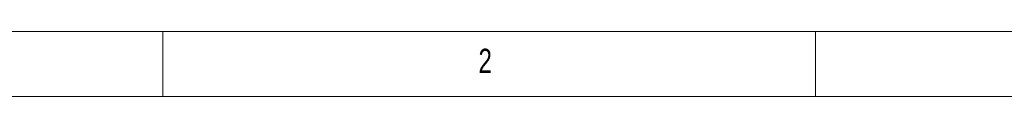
# Model space of a CAD drawing. Header units: millimetres. Extents: x 5 to 415, y 5 to 292.
# Tile 18 of 40: x 49 to 124, y 287 to 292. Entities that reach past the tile are written whole.
import ezdxf

# ---------------------------------------------------------------- set-up
doc = ezdxf.new("R2010")
doc.units = ezdxf.units.MM
doc.styles.add('SLDTEXTSTYLE0', font='TXT', dxfattribs={"width": 0.75})

msp = doc.modelspace()

# ---------------------------------------------------------------- linework, layer by layer
at = {"color": 7, "linetype": 'Continuous', "lineweight": 0}
for p, q in [((415, 292), (5, 292)), ((60, 287), (60, 292)), ((110, 292), (110, 287)), ((409.996, 287), (9.996, 287))]:
    msp.add_line(p, q, dxfattribs=at)

# ---------------------------------------------------------------- texts
at = {"color": 7, "linetype": 'Continuous', "lineweight": 0, "insert": (84.167, 290.668), "char_height": 1.852, "attachment_point": 1, "style": 'SLDTEXTSTYLE0'}
msp.add_mtext('2', dxfattribs=at)

doc.saveas('drawing.dxf')
